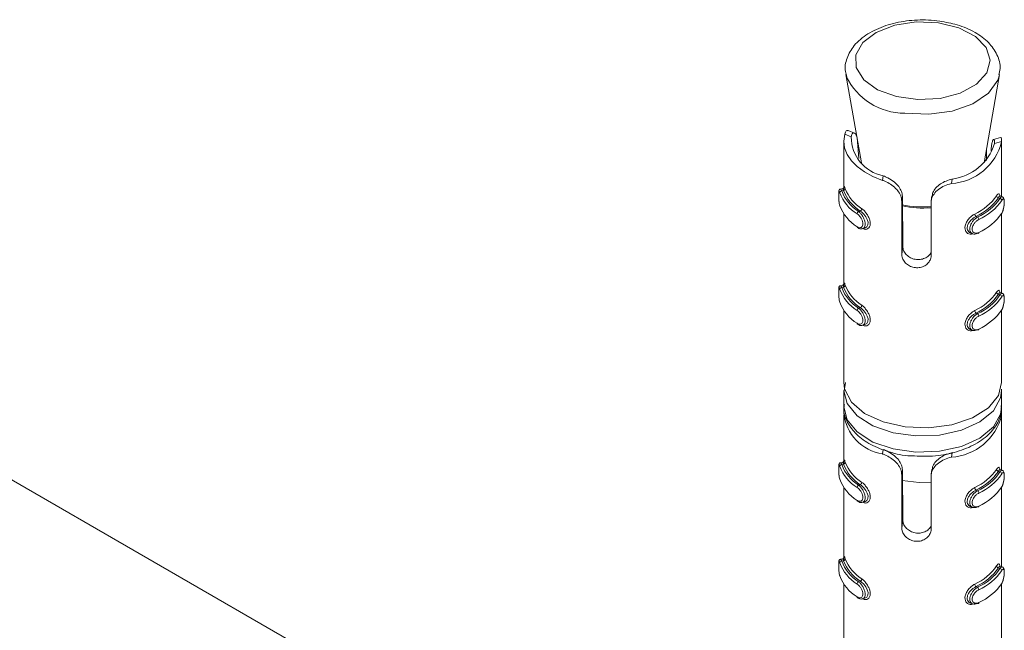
# Model space of a CAD drawing. Header units: millimetres. Extents: x -480 to 1549, y -2911 to -293.
# Tile 27 of 106: x 105 to 155, y -1997 to -1966. Entities that reach past the tile are written whole.
import ezdxf

# ---------------------------------------------------------------- set-up
doc = ezdxf.new("R2010")
doc.units = ezdxf.units.MM

msp = doc.modelspace()

# ---------------------------------------------------------------- linework, layer by layer
at = {"color": 7, "linetype": 'Continuous', "lineweight": 15}
for p, q in [((146.871, -1968.425), (147.659, -1972.908)), ((146.892, -1968.523), (146.871, -1968.425)), ((153.879, -1972.908), (154.668, -1968.425)), ((146.796, -2013.378), (70.159, -1969.137)), ((147.306, -1971.4), (146.984, -1971.272)), ((146.769, -1971.813), (146.769, -1974.177)), ((146.815, -1971.464), (147.146, -1971.596)), ((147.53, -1972.686), (147.47, -1971.84)), ((154.718, -1971.63), (154.368, -1971.726)), ((154.769, -1971.836), (154.406, -1971.936)), ((154.769, -1974.618), (154.769, -1971.817)), ((153.998, -1972.233), (153.998, -1972.787)), ((154.246, -1972.157), (154.233, -1972.312)), ((148.735, -1973.801), (148.767, -1973.57)), ((152.223, -1973.964), (152.256, -1973.733)), ((146.717, -1974.215), (146.598, -1974.247)), ((146.748, -1974.316), (146.664, -1974.339)), ((149.705, -1974.855), (149.74, -1974.604)), ((149.705, -1977.545), (149.705, -1974.855)), ((149.74, -1974.604), (149.759, -1977.155)), ((151.241, -1974.584), (151.206, -1974.832)), ((154.609, -1974.684), (154.686, -1974.714)), ((154.807, -1974.632), (154.697, -1974.589)), ((147.605, -1975.36), (147.521, -1975.383)), ((151.2, -1974.925), (151.2, -1977.615)), ((146.769, -1975.499), (146.769, -1979.076)), ((153.473, -1975.634), (153.55, -1975.665)), ((154.769, -1979.517), (154.769, -1975.486)), ((147.719, -1976.255), (147.838, -1976.222)), ((153.19, -1976.468), (153.3, -1976.511)), ((149.705, -1977.545), (149.759, -1977.155)), ((146.717, -1979.114), (146.598, -1979.147)), ((146.748, -1979.216), (146.664, -1979.239)), ((154.609, -1979.583), (154.686, -1979.614)), ((154.807, -1979.532), (154.697, -1979.488)), ((147.605, -1980.259), (147.521, -1980.282)), ((146.769, -1980.398), (146.769, -1984.061)), ((153.473, -1980.533), (153.55, -1980.564)), ((154.769, -1984.061), (154.769, -1980.386)), ((147.719, -1981.154), (147.838, -1981.122)), ((153.19, -1981.367), (153.3, -1981.41)), ((146.848, -1984.064), (146.784, -1984.483)), ((146.769, -1984.469), (146.769, -1985.286)), ((154.767, -1984.387), (154.769, -1984.469)), ((154.769, -1985.286), (154.769, -1984.469)), ((146.769, -1985.694), (146.769, -1988.058)), ((154.769, -1988.499), (154.769, -1985.698)), ((148.735, -1987.682), (148.767, -1987.451)), ((152.223, -1987.845), (152.256, -1987.614)), ((146.717, -1988.096), (146.598, -1988.128)), ((146.748, -1988.198), (146.664, -1988.221)), ((149.705, -1988.737), (149.74, -1988.485)), ((149.705, -1991.426), (149.705, -1988.737)), ((149.74, -1988.485), (149.759, -1991.036)), ((151.2, -1988.807), (151.2, -1991.496)), ((151.241, -1988.465), (151.206, -1988.713)), ((154.609, -1988.565), (154.686, -1988.596)), ((154.807, -1988.514), (154.697, -1988.47)), ((147.605, -1989.241), (147.521, -1989.264)), ((146.769, -1989.38), (146.769, -1992.957)), ((153.473, -1989.515), (153.55, -1989.546)), ((154.769, -1993.398), (154.769, -1989.368)), ((147.719, -1990.136), (147.838, -1990.104)), ((153.19, -1990.349), (153.3, -1990.392)), ((149.705, -1991.426), (149.759, -1991.036)), ((146.717, -1992.995), (146.598, -1993.028)), ((146.748, -1993.097), (146.664, -1993.12)), ((154.609, -1993.464), (154.686, -1993.495)), ((154.807, -1993.413), (154.697, -1993.369)), ((146.769, -1994.28), (146.769, -1997.942)), ((147.605, -1994.14), (147.521, -1994.163)), ((154.769, -1997.942), (154.769, -1994.267)), ((153.473, -1994.414), (153.55, -1994.445)), ((147.719, -1995.035), (147.838, -1995.003)), ((153.19, -1995.248), (153.3, -1995.292))]:
    msp.add_line(p, q, dxfattribs=at)
at = {"color": 7, "linetype": 'Continuous', "lineweight": 15, "flags": 128}
for points in [[(151.567, -1965.808), (150.443, -1965.763), (149.354, -1965.931), (148.419, -1966.294), (147.738, -1966.812), (147.386, -1967.43), (147.4, -1968.081), (147.78, -1968.693), (148.483, -1969.201), (149.434, -1969.55), (150.53, -1969.702), (151.652, -1969.64), (152.678, -1969.371), (153.498, -1968.924), (154.021, -1968.348), (154.193, -1967.705), (153.993, -1967.065), (153.444, -1966.497), (152.605, -1966.062), (151.567, -1965.808)], [(146.815, -1971.464), (146.769, -1971.806), (146.812, -1972.148), (146.941, -1972.483), (147.155, -1972.803), (147.449, -1973.101), (147.815, -1973.37), (148.247, -1973.605), (148.735, -1973.801)], [(154.7, -1974.595), (154.677, -1974.592), (154.633, -1974.644), (154.609, -1974.684), (154.609, -1974.684), (154.609, -1974.684)], [(147.838, -1976.222), (147.935, -1976.164), (147.992, -1976.059), (147.998, -1975.929), (147.962, -1975.791), (147.889, -1975.651), (147.785, -1975.515), (147.661, -1975.399), (147.605, -1975.36), (147.605, -1975.36), (147.605, -1975.36)], [(153.615, -1976.443), (153.613, -1976.458), (153.61, -1976.471), (153.604, -1976.481), (153.596, -1976.488), (153.586, -1976.492), (153.575, -1976.492), (153.562, -1976.488), (153.55, -1976.481)], [(154.7, -1979.495), (154.677, -1979.491), (154.633, -1979.543), (154.609, -1979.583), (154.609, -1979.583), (154.609, -1979.583)], [(147.838, -1981.121), (147.935, -1981.064), (147.992, -1980.958), (147.998, -1980.828), (147.962, -1980.691), (147.889, -1980.55), (147.785, -1980.414), (147.661, -1980.298), (147.605, -1980.259), (147.605, -1980.259), (147.605, -1980.259)], [(153.615, -1981.343), (153.613, -1981.358), (153.61, -1981.37), (153.604, -1981.38), (153.596, -1981.387), (153.586, -1981.391), (153.575, -1981.391), (153.562, -1981.387), (153.55, -1981.38)], [(146.769, -1984.061), (146.809, -1984.386), (147.155, -1985.051), (147.827, -1985.626), (148.765, -1986.06), (149.884, -1986.313), (151.083, -1986.363), (152.254, -1986.205), (153.29, -1985.854), (154.099, -1985.341), (154.607, -1984.712), (154.769, -1984.061)], [(154.7, -1988.477), (154.677, -1988.473), (154.633, -1988.525), (154.609, -1988.565), (154.609, -1988.565), (154.609, -1988.565)], [(147.838, -1990.103), (147.935, -1990.046), (147.992, -1989.94), (147.998, -1989.81), (147.962, -1989.673), (147.889, -1989.532), (147.785, -1989.396), (147.661, -1989.28), (147.605, -1989.241), (147.605, -1989.241), (147.605, -1989.241)], [(149.723, -1989.025), (150.583, -1989.128), (151.2, -1989.114)], [(153.615, -1990.324), (153.613, -1990.34), (153.61, -1990.352), (153.604, -1990.362), (153.596, -1990.369), (153.586, -1990.373), (153.575, -1990.373), (153.562, -1990.369), (153.55, -1990.362)], [(154.7, -1993.376), (154.677, -1993.373), (154.633, -1993.424), (154.609, -1993.464), (154.609, -1993.464), (154.609, -1993.464)], [(147.838, -1995.002), (147.935, -1994.945), (147.992, -1994.839), (147.998, -1994.71), (147.962, -1994.572), (147.889, -1994.432), (147.785, -1994.296), (147.661, -1994.18), (147.605, -1994.14), (147.605, -1994.14), (147.605, -1994.14)], [(153.615, -1995.224), (153.613, -1995.239), (153.61, -1995.252), (153.604, -1995.262), (153.596, -1995.269), (153.586, -1995.272), (153.575, -1995.272), (153.562, -1995.268), (153.55, -1995.261)]]:
    msp.add_lwpolyline(points, dxfattribs=at)
at = {"color": 8, "linetype": 'Continuous', "lineweight": 15, "flags": 128}
for points in [[(154.663, -1968.45), (154.58, -1968.724), (154.111, -1969.378), (153.315, -1969.916), (152.27, -1970.286), (151.078, -1970.451), (149.856, -1970.396)], [(146.6, -1974.253), (146.615, -1974.253), (146.651, -1974.309), (146.664, -1974.339), (146.664, -1974.339), (146.664, -1974.339)], [(146.6, -1979.153), (146.615, -1979.153), (146.651, -1979.209), (146.664, -1979.239), (146.664, -1979.239), (146.664, -1979.239)], [(154.769, -1984.469), (154.718, -1984.838), (154.354, -1985.494), (153.672, -1986.058), (152.732, -1986.482), (151.617, -1986.726), (150.427, -1986.77), (149.268, -1986.61), (148.242, -1986.259), (147.44, -1985.75), (146.935, -1985.126), (146.769, -1984.48)], [(146.769, -1985.286), (146.935, -1985.943), (147.44, -1986.566), (148.242, -1987.076), (149.268, -1987.426), (150.427, -1987.587), (151.617, -1987.543), (152.732, -1987.298), (153.672, -1986.875), (154.354, -1986.31), (154.718, -1985.655), (154.769, -1985.286)], [(146.6, -1988.135), (146.615, -1988.135), (146.651, -1988.191), (146.664, -1988.221), (146.664, -1988.221), (146.664, -1988.221)], [(146.6, -1993.034), (146.615, -1993.034), (146.651, -1993.09), (146.664, -1993.12), (146.664, -1993.12), (146.664, -1993.12)]]:
    msp.add_lwpolyline(points, dxfattribs=at)
at = {"color": 8, "linetype": 'Continuous', "lineweight": 15}
for centre, radius, start, end in [((149.856, -1967.114), 3.282, 205.4319, 269.9984), ((150.77, -1970.132), 5.075, 258.1976, 274.8631), ((150.77, -1970.067), 5.085, 258.2436, 274.8536)]:
    msp.add_arc(centre, radius, start, end, dxfattribs=at)
at = {"color": 7, "linetype": 'Continuous', "lineweight": 15}
for centre, radius, start, end in [((149.154, -1971.599), 2.009, 179.918, 258.8848), ((152.056, -1971.177), 2.792, 273.4428, 346.3429), ((151.968, -1971.204), 2.545, 276.4831, 343.3025), ((146.668, -1974.443), 0.104, 92.5743, 173.7289), ((148.624, -1973.603), 2.094, 200.591, 238.2116), ((146.742, -1974.212), 0.104, 273.1651, 353.7503), ((148.794, -1973.509), 2.199, 201.5269, 237.2755), ((148.842, -1973.436), 2.146, 201.5271, 237.2757), ((148.575, -1973.676), 2.147, 200.5909, 238.2117), ((152.22, -1972.962), 2.809, 294.9883, 324.7973), ((152.256, -1973.024), 2.88, 294.9885, 324.7969), ((152.427, -1973.167), 2.739, 294.202, 325.5834), ((152.463, -1973.228), 2.809, 294.2022, 325.5836), ((154.63, -1974.571), 0.115, 185.5763, 259.5994), ((154.667, -1974.827), 0.114, 5.628, 80.2227), ((148.575, -1974.33), 2.147, 200.5909, 238.2117), ((147.588, -1975.51), 0.144, 117.8108, 176.7885), ((147.54, -1975.233), 0.142, 297.115, 356.6765), ((153.57, -1975.503), 0.163, 182.1482, 233.4503), ((153.45, -1975.796), 0.165, 2.0451, 52.6785), ((152.463, -1973.881), 2.809, 294.2022, 325.5836), ((147.496, -1976.159), 0.0516, 175.3252, 235.6145), ((146.668, -1979.342), 0.104, 92.6033, 173.715), ((148.575, -1978.576), 2.147, 200.5909, 238.2117), ((148.624, -1978.502), 2.094, 200.591, 238.2116), ((146.742, -1979.111), 0.104, 273.1448, 353.7556), ((148.794, -1978.409), 2.199, 201.5269, 237.2755), ((148.842, -1978.335), 2.146, 201.5271, 237.2757), ((152.22, -1977.862), 2.809, 294.9883, 324.7973), ((152.256, -1977.923), 2.88, 294.9885, 324.7969), ((152.427, -1978.066), 2.739, 294.202, 325.5834), ((152.463, -1978.127), 2.809, 294.2022, 325.5836), ((154.63, -1979.47), 0.115, 185.5707, 259.6187), ((154.667, -1979.726), 0.114, 5.6417, 80.1953), ((148.575, -1979.229), 2.147, 200.5909, 238.2117), ((147.588, -1980.409), 0.144, 117.8342, 176.7758), ((147.54, -1980.132), 0.142, 297.0983, 356.6824), ((152.463, -1978.781), 2.809, 294.2022, 325.5836), ((153.57, -1980.402), 0.163, 182.1424, 233.4653), ((153.449, -1980.695), 0.165, 2.0569, 52.6577), ((147.496, -1981.058), 0.0516, 175.3485, 235.568), ((149.1, -1985.369), 2.342, 186.1742, 261.0325), ((152.056, -1985.058), 2.792, 273.4428, 346.3429), ((146.668, -1988.324), 0.104, 92.5828, 173.7203), ((148.575, -1987.558), 2.147, 200.5909, 238.2117), ((148.624, -1987.484), 2.094, 200.591, 238.2116), ((146.742, -1988.093), 0.104, 273.1448, 353.7556), ((148.794, -1987.391), 2.199, 201.5269, 237.2755), ((148.842, -1987.317), 2.146, 201.5271, 237.2757), ((152.22, -1986.844), 2.809, 294.9883, 324.7973), ((152.256, -1986.905), 2.88, 294.9885, 324.7969), ((152.427, -1987.048), 2.739, 294.202, 325.5834), ((152.463, -1987.109), 2.809, 294.2022, 325.5836), ((154.63, -1988.452), 0.115, 185.5707, 259.6187), ((154.667, -1988.708), 0.114, 5.6361, 80.2146), ((148.575, -1988.211), 2.147, 200.5909, 238.2117), ((147.588, -1989.391), 0.144, 117.8176, 176.7817), ((147.54, -1989.114), 0.142, 297.0983, 356.6824), ((152.463, -1987.762), 2.809, 294.2022, 325.5836), ((153.57, -1989.384), 0.163, 182.1424, 233.4653), ((153.45, -1989.677), 0.165, 2.0511, 52.6725), ((147.496, -1990.04), 0.0515, 175.314, 235.6257), ((146.668, -1993.223), 0.104, 92.5743, 173.7289), ((148.575, -1992.457), 2.147, 200.5909, 238.2117), ((148.624, -1992.384), 2.094, 200.591, 238.2116), ((146.742, -1992.992), 0.104, 273.1651, 353.7503), ((148.794, -1992.29), 2.199, 201.5269, 237.2755), ((148.842, -1992.217), 2.146, 201.5271, 237.2757), ((152.22, -1991.743), 2.809, 294.9883, 324.7973), ((152.256, -1991.804), 2.88, 294.9885, 324.7969), ((152.427, -1991.947), 2.739, 294.202, 325.5834), ((152.463, -1992.008), 2.809, 294.2022, 325.5836), ((154.63, -1993.351), 0.115, 185.5763, 259.5994), ((154.667, -1993.607), 0.114, 5.628, 80.2227), ((148.575, -1993.11), 2.147, 200.5909, 238.2117), ((147.588, -1994.29), 0.144, 117.8108, 176.7885), ((147.54, -1994.013), 0.142, 297.115, 356.6765), ((153.57, -1994.283), 0.163, 182.1482, 233.4503), ((152.463, -1992.662), 2.809, 294.2022, 325.5836), ((153.45, -1994.576), 0.165, 2.0451, 52.6785), ((147.496, -1994.939), 0.0516, 175.3252, 235.6145)]:
    msp.add_arc(centre, radius, start, end, dxfattribs=at)
for points, knots in [([(151.636, -1965.721), (151.443, -1965.7), (150.886, -1965.639), (149.936, -1965.685), (148.874, -1965.923), (147.954, -1966.345), (147.277, -1966.912), (146.904, -1967.575), (146.79, -1968.146), (146.9, -1968.45), (146.931, -1968.535)], [0, 0, 0, 0, 0.0790038, 0.2286259, 0.3791867, 0.5312464, 0.6857452, 0.8197469, 0.9493138, 1, 1, 1, 1]), ([(154.627, -1968.451), (154.655, -1968.346), (154.746, -1968.004), (154.571, -1967.411), (154.135, -1966.783), (153.44, -1966.267), (152.584, -1965.896), (151.933, -1965.776), (151.636, -1965.721)], [0, 0, 0, 0, 0.081732, 0.264716, 0.444896, 0.634144, 0.832973, 1, 1, 1, 1]), ([(146.815, -1971.464), (146.827, -1971.428), (146.86, -1971.323), (146.924, -1971.245), (146.967, -1971.277), (146.979, -1971.285)], [0, 0, 0, 0, 0.277265, 0.811246, 1, 1, 1, 1]), ([(147.47, -1971.84), (147.459, -1971.755), (147.438, -1971.583), (147.36, -1971.427), (147.271, -1971.376), (147.189, -1971.43), (147.16, -1971.541), (147.146, -1971.596)], [0, 0, 0, 0, 0.201311, 0.402868, 0.601711, 0.799288, 1, 1, 1, 1]), ([(154.406, -1971.936), (154.409, -1971.874), (154.414, -1971.75), (154.371, -1971.705), (154.315, -1971.782), (154.268, -1971.943), (154.253, -1972.092), (154.246, -1972.157)], [0, 0, 0, 0, 0.222581, 0.446185, 0.650788, 0.848167, 1, 1, 1, 1]), ([(154.721, -1971.639), (154.724, -1971.635), (154.742, -1971.615), (154.765, -1971.681), (154.768, -1971.787), (154.769, -1971.836)], [0, 0, 0, 0, 0.110813, 0.582849, 1, 1, 1, 1]), ([(149.705, -1974.855), (149.699, -1974.79), (149.686, -1974.633), (149.564, -1974.385), (149.349, -1974.142), (149.073, -1973.944), (148.859, -1973.845), (148.748, -1973.806), (148.735, -1973.801)], [0, 0, 0, 0, 0.147078, 0.351352, 0.555298, 0.760039, 0.971376, 1, 1, 1, 1]), ([(148.767, -1973.57), (148.847, -1973.603), (149.034, -1973.681), (149.322, -1973.867), (149.562, -1974.108), (149.712, -1974.361), (149.731, -1974.524), (149.74, -1974.604)], [0, 0, 0, 0, 0.173196, 0.40773, 0.615902, 0.813562, 1, 1, 1, 1]), ([(151.253, -1974.586), (151.26, -1974.531), (151.279, -1974.39), (151.428, -1974.179), (151.665, -1973.978), (151.956, -1973.823), (152.155, -1973.763), (152.256, -1973.733)], [0, 0, 0, 0, 0.14125, 0.357964, 0.57176, 0.784194, 1, 1, 1, 1]), ([(146.599, -1974.248), (146.597, -1974.248), (146.582, -1974.25), (146.56, -1974.266), (146.538, -1974.289), (146.526, -1974.313), (146.518, -1974.34), (146.512, -1974.384), (146.509, -1974.466), (146.51, -1974.604), (146.516, -1974.756), (146.529, -1974.913), (146.547, -1975.034), (146.564, -1975.084), (146.569, -1975.1)], [0, 0, 0, 0, 0.005814, 0.043093, 0.075141, 0.106563, 0.14265, 0.213762, 0.366799, 0.496309, 0.631103, 0.772683, 0.930126, 1, 1, 1, 1]), ([(146.565, -1974.432), (146.563, -1974.423), (146.551, -1974.388), (146.535, -1974.351), (146.521, -1974.347), (146.513, -1974.385), (146.51, -1974.46), (146.51, -1974.571), (146.514, -1974.708), (146.523, -1974.853), (146.54, -1974.989), (146.557, -1975.053), (146.565, -1975.085)], [0, 0, 0, 0, 0.037279, 0.149824, 0.256288, 0.356428, 0.453446, 0.553207, 0.660001, 0.772417, 0.885917, 1, 1, 1, 1]), ([(146.776, -1974.201), (146.776, -1974.186), (146.778, -1974.16), (146.78, -1974.154), (146.776, -1974.169), (146.76, -1974.192), (146.738, -1974.21), (146.721, -1974.212), (146.717, -1974.213)], [0, 0, 0, 0, 0.349331, 0.575784, 0.714474, 0.825457, 0.95317, 1, 1, 1, 1]), ([(146.748, -1974.316), (146.748, -1974.316), (146.739, -1974.285), (146.727, -1974.237), (146.718, -1974.204), (146.717, -1974.215), (146.717, -1974.215)], [0, 0, 0, 0, 0.000184, 0.470422, 0.993634, 1, 1, 1, 1]), ([(146.773, -1974.306), (146.773, -1974.293), (146.773, -1974.222), (146.777, -1974.145), (146.788, -1974.1), (146.811, -1974.126), (146.835, -1974.192), (146.846, -1974.223)], [0, 0, 0, 0, 0.058485, 0.297693, 0.543504, 0.784232, 1, 1, 1, 1]), ([(152.223, -1973.964), (152.108, -1973.997), (151.876, -1974.062), (151.56, -1974.25), (151.33, -1974.487), (151.215, -1974.722), (151.204, -1974.869), (151.2, -1974.925)], [0, 0, 0, 0, 0.227112, 0.454909, 0.667255, 0.87213, 1, 1, 1, 1]), ([(154.516, -1974.582), (154.527, -1974.566), (154.562, -1974.515), (154.611, -1974.471), (154.652, -1974.484), (154.673, -1974.528), (154.677, -1974.581), (154.678, -1974.592)], [0, 0, 0, 0, 0.1268048, 0.4078883, 0.6749981, 0.9270103, 1, 1, 1, 1]), ([(154.771, -1975.494), (154.781, -1975.48), (154.815, -1975.43), (154.857, -1975.298), (154.89, -1975.13), (154.907, -1974.967), (154.908, -1974.822), (154.894, -1974.733), (154.861, -1974.664), (154.822, -1974.643), (154.806, -1974.634)], [0, 0, 0, 0, 0.07009, 0.244467, 0.398441, 0.539873, 0.689517, 0.850076, 0.937969, 1, 1, 1, 1]), ([(154.78, -1975.469), (154.786, -1975.46), (154.808, -1975.423), (154.841, -1975.337), (154.874, -1975.209), (154.894, -1975.077), (154.905, -1974.952), (154.904, -1974.843), (154.892, -1974.765), (154.867, -1974.733), (154.829, -1974.746), (154.797, -1974.792), (154.78, -1974.816)], [0, 0, 0, 0, 0.037287, 0.149823, 0.256289, 0.356426, 0.453444, 0.553205, 0.659999, 0.772416, 0.885914, 1, 1, 1, 1]), ([(147.444, -1976.155), (147.455, -1976.161), (147.497, -1976.188), (147.57, -1976.21), (147.651, -1976.195), (147.71, -1976.143), (147.742, -1976.06), (147.741, -1975.95), (147.703, -1975.822), (147.633, -1975.693), (147.542, -1975.578), (147.477, -1975.527), (147.444, -1975.502)], [0, 0, 0, 0, 0.0372854, 0.1498224, 0.2562878, 0.3564253, 0.4534432, 0.5532042, 0.6599966, 0.7724129, 0.8859151, 1, 1, 1, 1]), ([(153.473, -1975.634), (153.473, -1975.634), (153.434, -1975.656), (153.335, -1975.707), (153.203, -1975.825), (153.09, -1975.97), (153.026, -1976.123), (153.018, -1976.263), (153.062, -1976.374), (153.125, -1976.443), (153.177, -1976.458), (153.192, -1976.462)], [0, 0, 0, 0, 0.000048, 0.131366, 0.277467, 0.424936, 0.566191, 0.696482, 0.821035, 0.949269, 1, 1, 1, 1]), ([(153.55, -1976.481), (153.55, -1976.481), (153.508, -1976.505), (153.418, -1976.534), (153.298, -1976.522), (153.206, -1976.454), (153.158, -1976.343), (153.157, -1976.207), (153.197, -1976.063), (153.274, -1975.92), (153.381, -1975.788), (153.478, -1975.706), (153.536, -1975.672), (153.55, -1975.665), (153.55, -1975.665)], [0, 0, 0, 0, 0.0000422, 0.1122197, 0.2244872, 0.3370934, 0.4455859, 0.5475345, 0.6461755, 0.7467863, 0.8524239, 0.9632488, 0.9999578, 1, 1, 1, 1]), ([(153.615, -1975.79), (153.602, -1975.797), (153.553, -1975.823), (153.468, -1975.887), (153.374, -1975.991), (153.306, -1976.104), (153.27, -1976.219), (153.271, -1976.328), (153.315, -1976.418), (153.395, -1976.473), (153.501, -1976.487), (153.577, -1976.458), (153.615, -1976.443)], [0, 0, 0, 0, 0.037282, 0.14983, 0.256292, 0.35643, 0.453447, 0.553207, 0.660001, 0.772413, 0.885911, 1, 1, 1, 1]), ([(147.47, -1976.197), (147.488, -1976.211), (147.542, -1976.251), (147.635, -1976.274), (147.696, -1976.255), (147.716, -1976.249)], [0, 0, 0, 0, 0.257238, 0.758579, 1, 1, 1, 1]), ([(149.759, -1977.155), (149.768, -1977.22), (149.784, -1977.351), (149.907, -1977.544), (150.09, -1977.703), (150.323, -1977.805), (150.577, -1977.834), (150.824, -1977.785), (151.031, -1977.667), (151.163, -1977.537), (151.192, -1977.45), (151.2, -1977.428)], [0, 0, 0, 0, 0.118325, 0.236704, 0.356137, 0.477398, 0.598175, 0.717727, 0.837807, 0.959124, 1, 1, 1, 1]), ([(151.2, -1977.615), (151.196, -1977.659), (151.188, -1977.77), (151.101, -1977.944), (150.935, -1978.108), (150.712, -1978.215), (150.46, -1978.247), (150.21, -1978.2), (149.988, -1978.082), (149.817, -1977.908), (149.72, -1977.718), (149.709, -1977.597), (149.705, -1977.545)], [0, 0, 0, 0, 0.067536, 0.172848, 0.279379, 0.387326, 0.494684, 0.600407, 0.705955, 0.813029, 0.921036, 1, 1, 1, 1]), ([(146.599, -1979.147), (146.597, -1979.148), (146.582, -1979.149), (146.56, -1979.165), (146.538, -1979.188), (146.526, -1979.212), (146.518, -1979.239), (146.512, -1979.283), (146.509, -1979.365), (146.51, -1979.503), (146.516, -1979.655), (146.529, -1979.812), (146.547, -1979.933), (146.564, -1979.984), (146.569, -1979.999)], [0, 0, 0, 0, 0.0058224, 0.0430849, 0.0751319, 0.1065788, 0.1426655, 0.2137521, 0.3668126, 0.4963214, 0.6310896, 0.7726856, 0.9301274, 1, 1, 1, 1]), ([(146.565, -1979.331), (146.563, -1979.322), (146.551, -1979.287), (146.535, -1979.25), (146.521, -1979.246), (146.513, -1979.284), (146.51, -1979.359), (146.51, -1979.47), (146.514, -1979.607), (146.523, -1979.752), (146.54, -1979.888), (146.557, -1979.952), (146.565, -1979.984)], [0, 0, 0, 0, 0.0372792, 0.1498242, 0.2562755, 0.3564151, 0.4534543, 0.5532151, 0.6599882, 0.772421, 0.885921, 1, 1, 1, 1]), ([(146.776, -1979.1), (146.776, -1979.085), (146.778, -1979.059), (146.78, -1979.053), (146.776, -1979.068), (146.76, -1979.091), (146.738, -1979.109), (146.721, -1979.112), (146.717, -1979.112)], [0, 0, 0, 0, 0.349337, 0.575794, 0.714486, 0.825471, 0.953183, 1, 1, 1, 1]), ([(146.748, -1979.216), (146.748, -1979.216), (146.739, -1979.184), (146.727, -1979.137), (146.718, -1979.103), (146.717, -1979.114), (146.717, -1979.114)], [0, 0, 0, 0, 0.000184, 0.470428, 0.993634, 1, 1, 1, 1]), ([(146.773, -1979.206), (146.773, -1979.192), (146.773, -1979.121), (146.777, -1979.044), (146.788, -1979), (146.811, -1979.026), (146.835, -1979.092), (146.846, -1979.123)], [0, 0, 0, 0, 0.058452, 0.297696, 0.543511, 0.784228, 1, 1, 1, 1]), ([(154.516, -1979.481), (154.527, -1979.465), (154.562, -1979.414), (154.611, -1979.37), (154.652, -1979.382), (154.674, -1979.432), (154.679, -1979.493), (154.68, -1979.512)], [0, 0, 0, 0, 0.121529, 0.390918, 0.646915, 0.888411, 1, 1, 1, 1]), ([(154.771, -1980.393), (154.781, -1980.379), (154.815, -1980.329), (154.857, -1980.198), (154.89, -1980.03), (154.907, -1979.866), (154.908, -1979.721), (154.894, -1979.633), (154.861, -1979.563), (154.822, -1979.542), (154.806, -1979.533)], [0, 0, 0, 0, 0.070091, 0.244482, 0.398458, 0.539892, 0.689539, 0.850074, 0.937968, 1, 1, 1, 1]), ([(154.78, -1980.368), (154.786, -1980.359), (154.808, -1980.322), (154.841, -1980.237), (154.874, -1980.109), (154.894, -1979.977), (154.905, -1979.851), (154.904, -1979.743), (154.892, -1979.665), (154.867, -1979.632), (154.829, -1979.646), (154.797, -1979.692), (154.78, -1979.715)], [0, 0, 0, 0, 0.037285, 0.149827, 0.25628, 0.356416, 0.453455, 0.553215, 0.659987, 0.772422, 0.885918, 1, 1, 1, 1]), ([(147.444, -1981.054), (147.455, -1981.061), (147.497, -1981.087), (147.57, -1981.109), (147.651, -1981.095), (147.71, -1981.043), (147.742, -1980.959), (147.741, -1980.849), (147.703, -1980.721), (147.633, -1980.593), (147.542, -1980.477), (147.477, -1980.426), (147.444, -1980.401)], [0, 0, 0, 0, 0.037284, 0.1498264, 0.2562784, 0.3564154, 0.4534544, 0.5532148, 0.6599853, 0.772418, 0.8859195, 1, 1, 1, 1]), ([(153.473, -1980.533), (153.473, -1980.533), (153.434, -1980.555), (153.335, -1980.606), (153.203, -1980.724), (153.09, -1980.869), (153.026, -1981.022), (153.018, -1981.162), (153.062, -1981.273), (153.125, -1981.342), (153.177, -1981.357), (153.192, -1981.361)], [0, 0, 0, 0, 0.000048, 0.131369, 0.277469, 0.42492, 0.566174, 0.696489, 0.821042, 0.949255, 1, 1, 1, 1]), ([(153.55, -1981.38), (153.55, -1981.38), (153.508, -1981.405), (153.418, -1981.433), (153.298, -1981.421), (153.206, -1981.353), (153.158, -1981.242), (153.157, -1981.106), (153.197, -1980.962), (153.274, -1980.819), (153.381, -1980.687), (153.478, -1980.606), (153.536, -1980.572), (153.55, -1980.564), (153.55, -1980.564)], [0, 0, 0, 0, 0.000042, 0.112219, 0.224487, 0.337107, 0.445581, 0.547548, 0.646171, 0.746797, 0.852423, 0.963248, 0.999958, 1, 1, 1, 1]), ([(153.615, -1980.689), (153.602, -1980.696), (153.553, -1980.722), (153.468, -1980.786), (153.374, -1980.89), (153.306, -1981.003), (153.27, -1981.118), (153.271, -1981.227), (153.315, -1981.318), (153.395, -1981.372), (153.501, -1981.386), (153.577, -1981.357), (153.615, -1981.343)], [0, 0, 0, 0, 0.0372822, 0.1498295, 0.2562792, 0.3564172, 0.4534559, 0.5532159, 0.659988, 0.7724165, 0.8859146, 1, 1, 1, 1]), ([(147.47, -1981.097), (147.488, -1981.11), (147.542, -1981.15), (147.635, -1981.173), (147.696, -1981.154), (147.716, -1981.148)], [0, 0, 0, 0, 0.257237, 0.758579, 1, 1, 1, 1]), ([(146.804, -1985.165), (146.79, -1985.236), (146.73, -1985.546), (146.933, -1986.099), (147.395, -1986.719), (148.119, -1987.235), (149.057, -1987.594), (149.803, -1987.776), (150.204, -1987.778), (150.23, -1987.778)], [0, 0, 0, 0, 0.052729, 0.231139, 0.408198, 0.594824, 0.789943, 0.986327, 1, 1, 1, 1]), ([(150.23, -1987.778), (150.58, -1987.793), (151.306, -1987.825), (152.384, -1987.632), (153.364, -1987.266), (154.127, -1986.742), (154.595, -1986.111), (154.803, -1985.58), (154.75, -1985.292), (154.739, -1985.233)], [0, 0, 0, 0, 0.155607, 0.323312, 0.492268, 0.663638, 0.816722, 0.96232, 1, 1, 1, 1]), ([(154.734, -1985.518), (154.745, -1985.532), (154.766, -1985.559), (154.768, -1985.665), (154.769, -1985.717)], [0, 0, 0, 0, 0.502529, 1, 1, 1, 1]), ([(149.705, -1988.737), (149.699, -1988.671), (149.686, -1988.514), (149.564, -1988.266), (149.349, -1988.023), (149.073, -1987.825), (148.859, -1987.726), (148.748, -1987.687), (148.735, -1987.682)], [0, 0, 0, 0, 0.147078, 0.351352, 0.555298, 0.760039, 0.971376, 1, 1, 1, 1]), ([(148.767, -1987.451), (148.847, -1987.484), (149.034, -1987.563), (149.322, -1987.748), (149.562, -1987.989), (149.712, -1988.242), (149.731, -1988.406), (149.74, -1988.485)], [0, 0, 0, 0, 0.173199, 0.407728, 0.615901, 0.813579, 1, 1, 1, 1]), ([(152.223, -1987.845), (152.108, -1987.878), (151.876, -1987.943), (151.56, -1988.131), (151.33, -1988.368), (151.215, -1988.603), (151.204, -1988.75), (151.2, -1988.807)], [0, 0, 0, 0, 0.227112, 0.454909, 0.667255, 0.87213, 1, 1, 1, 1]), ([(151.253, -1988.467), (151.26, -1988.412), (151.279, -1988.271), (151.429, -1988.06), (151.665, -1987.859), (151.956, -1987.704), (152.155, -1987.644), (152.256, -1987.614)], [0, 0, 0, 0, 0.141269, 0.357964, 0.571759, 0.784192, 1, 1, 1, 1]), ([(146.599, -1988.129), (146.597, -1988.13), (146.582, -1988.131), (146.56, -1988.147), (146.538, -1988.17), (146.526, -1988.194), (146.518, -1988.221), (146.512, -1988.265), (146.509, -1988.347), (146.51, -1988.485), (146.516, -1988.637), (146.529, -1988.794), (146.547, -1988.915), (146.564, -1988.966), (146.569, -1988.981)], [0, 0, 0, 0, 0.005814, 0.043092, 0.075139, 0.106586, 0.142672, 0.213758, 0.366791, 0.496326, 0.631093, 0.772688, 0.930128, 1, 1, 1, 1]), ([(146.565, -1988.313), (146.563, -1988.304), (146.551, -1988.269), (146.535, -1988.232), (146.521, -1988.228), (146.513, -1988.266), (146.51, -1988.341), (146.51, -1988.452), (146.514, -1988.589), (146.523, -1988.734), (146.54, -1988.87), (146.557, -1988.934), (146.565, -1988.966)], [0, 0, 0, 0, 0.0372806, 0.1498202, 0.2562848, 0.356425, 0.4534431, 0.5532045, 0.6599995, 0.772416, 0.8859166, 1, 1, 1, 1]), ([(146.776, -1988.082), (146.776, -1988.067), (146.778, -1988.041), (146.78, -1988.035), (146.776, -1988.05), (146.76, -1988.073), (146.738, -1988.091), (146.721, -1988.093), (146.717, -1988.094)], [0, 0, 0, 0, 0.3493274, 0.5758335, 0.7144935, 0.8254752, 0.9531838, 1, 1, 1, 1]), ([(146.748, -1988.198), (146.748, -1988.198), (146.739, -1988.166), (146.727, -1988.119), (146.718, -1988.085), (146.717, -1988.096), (146.717, -1988.096)], [0, 0, 0, 0, 0.000184, 0.470422, 0.993634, 1, 1, 1, 1]), ([(146.773, -1988.188), (146.773, -1988.174), (146.773, -1988.103), (146.777, -1988.026), (146.788, -1987.982), (146.811, -1988.008), (146.835, -1988.073), (146.846, -1988.105)], [0, 0, 0, 0, 0.058485, 0.297695, 0.543507, 0.784236, 1, 1, 1, 1]), ([(154.516, -1988.463), (154.527, -1988.447), (154.562, -1988.396), (154.611, -1988.352), (154.652, -1988.364), (154.674, -1988.414), (154.679, -1988.475), (154.68, -1988.494)], [0, 0, 0, 0, 0.121528, 0.390902, 0.646919, 0.888412, 1, 1, 1, 1]), ([(154.771, -1989.375), (154.781, -1989.361), (154.815, -1989.311), (154.857, -1989.18), (154.89, -1989.012), (154.907, -1988.848), (154.908, -1988.703), (154.894, -1988.615), (154.861, -1988.545), (154.822, -1988.524), (154.806, -1988.515)], [0, 0, 0, 0, 0.0700922, 0.2444688, 0.398443, 0.5398747, 0.6895191, 0.8500521, 0.9379685, 1, 1, 1, 1]), ([(154.78, -1989.35), (154.786, -1989.341), (154.808, -1989.304), (154.841, -1989.219), (154.874, -1989.091), (154.894, -1988.959), (154.905, -1988.833), (154.904, -1988.724), (154.892, -1988.647), (154.867, -1988.614), (154.829, -1988.627), (154.797, -1988.674), (154.78, -1988.697)], [0, 0, 0, 0, 0.037285, 0.149826, 0.256279, 0.356433, 0.453449, 0.553209, 0.660002, 0.772419, 0.885915, 1, 1, 1, 1]), ([(147.444, -1990.036), (147.455, -1990.043), (147.497, -1990.069), (147.57, -1990.091), (147.651, -1990.077), (147.71, -1990.025), (147.742, -1989.941), (147.741, -1989.831), (147.703, -1989.703), (147.633, -1989.575), (147.542, -1989.459), (147.477, -1989.408), (147.444, -1989.383)], [0, 0, 0, 0, 0.037284, 0.149826, 0.256277, 0.356432, 0.453449, 0.553209, 0.66, 0.772415, 0.885916, 1, 1, 1, 1]), ([(153.473, -1989.515), (153.473, -1989.515), (153.434, -1989.537), (153.335, -1989.588), (153.203, -1989.706), (153.09, -1989.851), (153.026, -1990.004), (153.018, -1990.144), (153.062, -1990.255), (153.125, -1990.324), (153.177, -1990.339), (153.192, -1990.343)], [0, 0, 0, 0, 0.000048, 0.131366, 0.277466, 0.424935, 0.56619, 0.696505, 0.821036, 0.949269, 1, 1, 1, 1]), ([(153.55, -1990.362), (153.55, -1990.362), (153.508, -1990.386), (153.418, -1990.415), (153.298, -1990.403), (153.206, -1990.335), (153.158, -1990.224), (153.157, -1990.088), (153.197, -1989.944), (153.274, -1989.801), (153.381, -1989.669), (153.478, -1989.588), (153.536, -1989.554), (153.55, -1989.546), (153.55, -1989.546)], [0, 0, 0, 0, 0.000042, 0.112216, 0.224492, 0.337098, 0.44559, 0.547539, 0.646162, 0.746787, 0.852424, 0.963249, 0.999958, 1, 1, 1, 1]), ([(153.615, -1989.671), (153.602, -1989.678), (153.553, -1989.704), (153.468, -1989.768), (153.374, -1989.872), (153.306, -1989.985), (153.27, -1990.1), (153.271, -1990.209), (153.315, -1990.3), (153.395, -1990.354), (153.501, -1990.368), (153.577, -1990.339), (153.615, -1990.324)], [0, 0, 0, 0, 0.037284, 0.149826, 0.256289, 0.356427, 0.453445, 0.553205, 0.659999, 0.772411, 0.88591, 1, 1, 1, 1]), ([(147.47, -1990.078), (147.488, -1990.092), (147.542, -1990.132), (147.635, -1990.155), (147.696, -1990.136), (147.716, -1990.13)], [0, 0, 0, 0, 0.257238, 0.758579, 1, 1, 1, 1]), ([(149.759, -1991.036), (149.768, -1991.101), (149.784, -1991.232), (149.907, -1991.425), (150.09, -1991.584), (150.323, -1991.686), (150.577, -1991.715), (150.824, -1991.666), (151.031, -1991.548), (151.163, -1991.418), (151.192, -1991.331), (151.2, -1991.309)], [0, 0, 0, 0, 0.118325, 0.236717, 0.35614, 0.477401, 0.598179, 0.717735, 0.837807, 0.959124, 1, 1, 1, 1]), ([(151.2, -1991.496), (151.196, -1991.54), (151.188, -1991.651), (151.101, -1991.825), (150.935, -1991.989), (150.712, -1992.096), (150.46, -1992.128), (150.21, -1992.081), (149.988, -1991.963), (149.817, -1991.789), (149.72, -1991.599), (149.709, -1991.478), (149.705, -1991.426)], [0, 0, 0, 0, 0.067549, 0.172848, 0.27938, 0.387326, 0.494684, 0.600408, 0.705955, 0.813029, 0.921036, 1, 1, 1, 1]), ([(146.599, -1993.029), (146.597, -1993.029), (146.582, -1993.03), (146.56, -1993.046), (146.538, -1993.069), (146.526, -1993.093), (146.518, -1993.12), (146.512, -1993.164), (146.509, -1993.246), (146.51, -1993.384), (146.516, -1993.536), (146.529, -1993.693), (146.547, -1993.814), (146.564, -1993.865), (146.569, -1993.88)], [0, 0, 0, 0, 0.005814, 0.043093, 0.075141, 0.106563, 0.14265, 0.213762, 0.366799, 0.496309, 0.631103, 0.772683, 0.930126, 1, 1, 1, 1]), ([(146.565, -1993.212), (146.563, -1993.203), (146.551, -1993.168), (146.535, -1993.131), (146.521, -1993.127), (146.513, -1993.165), (146.51, -1993.241), (146.51, -1993.351), (146.514, -1993.489), (146.523, -1993.634), (146.54, -1993.769), (146.557, -1993.833), (146.565, -1993.865)], [0, 0, 0, 0, 0.037279, 0.149824, 0.256274, 0.356432, 0.453449, 0.553209, 0.660003, 0.772418, 0.885918, 1, 1, 1, 1]), ([(146.776, -1992.982), (146.776, -1992.966), (146.778, -1992.94), (146.78, -1992.934), (146.776, -1992.95), (146.76, -1992.972), (146.738, -1992.99), (146.721, -1992.993), (146.717, -1992.993)], [0, 0, 0, 0, 0.349331, 0.575784, 0.714474, 0.825457, 0.95317, 1, 1, 1, 1]), ([(146.748, -1993.097), (146.748, -1993.097), (146.739, -1993.066), (146.727, -1993.018), (146.718, -1992.984), (146.717, -1992.995), (146.717, -1992.996)], [0, 0, 0, 0, 0.000184, 0.470422, 0.993634, 1, 1, 1, 1]), ([(146.773, -1993.087), (146.773, -1993.073), (146.773, -1993.003), (146.777, -1992.926), (146.788, -1992.881), (146.811, -1992.907), (146.835, -1992.973), (146.846, -1993.004)], [0, 0, 0, 0, 0.058484, 0.29769, 0.543524, 0.784234, 1, 1, 1, 1]), ([(154.516, -1993.362), (154.527, -1993.346), (154.562, -1993.295), (154.611, -1993.251), (154.652, -1993.263), (154.674, -1993.313), (154.679, -1993.374), (154.68, -1993.393)], [0, 0, 0, 0, 0.1215252, 0.3909058, 0.6468945, 0.8884141, 1, 1, 1, 1]), ([(154.771, -1994.274), (154.781, -1994.26), (154.815, -1994.21), (154.857, -1994.079), (154.89, -1993.911), (154.907, -1993.747), (154.908, -1993.603), (154.894, -1993.514), (154.861, -1993.444), (154.822, -1993.423), (154.806, -1993.415)], [0, 0, 0, 0, 0.07009, 0.244467, 0.398441, 0.539873, 0.689517, 0.850076, 0.937969, 1, 1, 1, 1]), ([(154.78, -1994.249), (154.786, -1994.24), (154.808, -1994.203), (154.841, -1994.118), (154.874, -1993.99), (154.894, -1993.858), (154.905, -1993.732), (154.904, -1993.624), (154.892, -1993.546), (154.867, -1993.513), (154.829, -1993.527), (154.797, -1993.573), (154.78, -1993.596)], [0, 0, 0, 0, 0.037287, 0.149823, 0.256289, 0.356426, 0.453444, 0.553205, 0.659999, 0.772416, 0.885914, 1, 1, 1, 1]), ([(147.444, -1994.935), (147.455, -1994.942), (147.497, -1994.969), (147.57, -1994.99), (147.651, -1994.976), (147.71, -1994.924), (147.742, -1994.841), (147.741, -1994.73), (147.703, -1994.602), (147.633, -1994.474), (147.542, -1994.359), (147.477, -1994.308), (147.444, -1994.282)], [0, 0, 0, 0, 0.0372854, 0.1498224, 0.2562878, 0.3564253, 0.4534432, 0.5532042, 0.6599966, 0.7724129, 0.8859151, 1, 1, 1, 1]), ([(153.473, -1994.414), (153.473, -1994.414), (153.434, -1994.437), (153.335, -1994.487), (153.203, -1994.605), (153.09, -1994.75), (153.026, -1994.903), (153.018, -1995.044), (153.062, -1995.154), (153.125, -1995.223), (153.177, -1995.238), (153.192, -1995.242)], [0, 0, 0, 0, 0.000048, 0.131366, 0.277466, 0.424935, 0.566168, 0.696482, 0.821036, 0.949269, 1, 1, 1, 1]), ([(153.55, -1995.261), (153.55, -1995.261), (153.508, -1995.286), (153.418, -1995.315), (153.298, -1995.302), (153.206, -1995.234), (153.158, -1995.123), (153.157, -1994.988), (153.197, -1994.844), (153.274, -1994.7), (153.381, -1994.569), (153.478, -1994.487), (153.536, -1994.453), (153.55, -1994.445), (153.55, -1994.445)], [0, 0, 0, 0, 0.0000422, 0.1122197, 0.2244872, 0.3370934, 0.4455859, 0.5475345, 0.6461755, 0.7467863, 0.8524239, 0.9632488, 0.9999578, 1, 1, 1, 1]), ([(153.615, -1994.57), (153.602, -1994.577), (153.553, -1994.603), (153.468, -1994.668), (153.374, -1994.771), (153.306, -1994.884), (153.27, -1995), (153.271, -1995.109), (153.315, -1995.199), (153.395, -1995.253), (153.501, -1995.267), (153.577, -1995.238), (153.615, -1995.224)], [0, 0, 0, 0, 0.037282, 0.149829, 0.256278, 0.356434, 0.45345, 0.55321, 0.660003, 0.772414, 0.885911, 1, 1, 1, 1]), ([(147.47, -1994.978), (147.488, -1994.991), (147.542, -1995.031), (147.635, -1995.055), (147.696, -1995.036), (147.716, -1995.029)], [0, 0, 0, 0, 0.257226, 0.758544, 1, 1, 1, 1])]:
    msp.add_open_spline(points, degree=3, knots=knots, dxfattribs=at)
at = {"color": 8, "linetype": 'Continuous', "lineweight": 15}
for points, knots in [([(154.686, -1974.714), (154.686, -1974.714), (154.708, -1974.683), (154.753, -1974.64), (154.793, -1974.617), (154.806, -1974.633), (154.807, -1974.634)], [0, 0, 0, 0, 0.000156, 0.490551, 0.981332, 1, 1, 1, 1]), ([(147.521, -1975.383), (147.521, -1975.383), (147.557, -1975.41), (147.631, -1975.481), (147.733, -1975.624), (147.811, -1975.786), (147.853, -1975.946), (147.854, -1976.083), (147.819, -1976.185), (147.769, -1976.243), (147.728, -1976.248), (147.716, -1976.249)], [0, 0, 0, 0, 0.000048, 0.142335, 0.284738, 0.427568, 0.565183, 0.694497, 0.819592, 0.947226, 1, 1, 1, 1]), ([(147.682, -1975.241), (147.703, -1975.256), (147.768, -1975.306), (147.878, -1975.422), (147.993, -1975.587), (148.074, -1975.762), (148.116, -1975.934), (148.108, -1976.094), (148.046, -1976.221), (147.939, -1976.288), (147.829, -1976.296), (147.762, -1976.26), (147.741, -1976.249)], [0, 0, 0, 0, 0.0524859, 0.1688238, 0.2793777, 0.3836824, 0.4863143, 0.5942004, 0.7101127, 0.8292282, 0.9458743, 1, 1, 1, 1]), ([(153.298, -1976.522), (153.258, -1976.53), (153.166, -1976.546), (153.046, -1976.499), (152.954, -1976.405), (152.907, -1976.271), (152.915, -1976.104), (152.985, -1975.919), (153.108, -1975.743), (153.257, -1975.597), (153.359, -1975.537), (153.407, -1975.509)], [0, 0, 0, 0, 0.0917775, 0.2056799, 0.3131218, 0.4188526, 0.5299968, 0.6494095, 0.772119, 0.8922901, 1, 1, 1, 1]), ([(154.686, -1979.614), (154.686, -1979.614), (154.708, -1979.582), (154.753, -1979.539), (154.793, -1979.516), (154.806, -1979.532), (154.807, -1979.533)], [0, 0, 0, 0, 0.000156, 0.490521, 0.981271, 1, 1, 1, 1]), ([(147.521, -1980.282), (147.521, -1980.282), (147.557, -1980.309), (147.631, -1980.38), (147.733, -1980.523), (147.811, -1980.685), (147.853, -1980.845), (147.854, -1980.983), (147.819, -1981.084), (147.769, -1981.142), (147.728, -1981.147), (147.716, -1981.148)], [0, 0, 0, 0, 0.000048, 0.142333, 0.284732, 0.427577, 0.565168, 0.694503, 0.819596, 0.947227, 1, 1, 1, 1]), ([(147.682, -1980.14), (147.703, -1980.156), (147.768, -1980.205), (147.878, -1980.321), (147.993, -1980.487), (148.074, -1980.661), (148.116, -1980.833), (148.108, -1980.993), (148.046, -1981.121), (147.939, -1981.187), (147.829, -1981.195), (147.762, -1981.16), (147.741, -1981.148)], [0, 0, 0, 0, 0.052486, 0.168825, 0.27938, 0.383673, 0.486321, 0.594192, 0.710105, 0.829234, 0.945874, 1, 1, 1, 1]), ([(153.298, -1981.421), (153.258, -1981.429), (153.166, -1981.446), (153.046, -1981.398), (152.954, -1981.305), (152.907, -1981.17), (152.915, -1981.003), (152.985, -1980.819), (153.108, -1980.642), (153.257, -1980.497), (153.359, -1980.436), (153.407, -1980.408)], [0, 0, 0, 0, 0.091783, 0.205675, 0.313116, 0.418863, 0.52999, 0.649418, 0.772127, 0.89229, 1, 1, 1, 1]), ([(154.686, -1988.596), (154.686, -1988.596), (154.708, -1988.564), (154.753, -1988.521), (154.793, -1988.498), (154.806, -1988.514), (154.807, -1988.515)], [0, 0, 0, 0, 0.000156, 0.490551, 0.981332, 1, 1, 1, 1]), ([(147.521, -1989.264), (147.521, -1989.264), (147.557, -1989.291), (147.631, -1989.362), (147.733, -1989.505), (147.811, -1989.667), (147.853, -1989.827), (147.854, -1989.964), (147.819, -1990.066), (147.769, -1990.124), (147.728, -1990.129), (147.716, -1990.13)], [0, 0, 0, 0, 0.000048, 0.142335, 0.284736, 0.427566, 0.565181, 0.694517, 0.819612, 0.947226, 1, 1, 1, 1]), ([(147.682, -1989.122), (147.703, -1989.138), (147.768, -1989.187), (147.878, -1989.303), (147.993, -1989.469), (148.074, -1989.643), (148.116, -1989.815), (148.108, -1989.975), (148.046, -1990.102), (147.939, -1990.169), (147.829, -1990.177), (147.762, -1990.142), (147.741, -1990.13)], [0, 0, 0, 0, 0.052486, 0.168819, 0.279384, 0.383676, 0.486324, 0.594194, 0.710107, 0.829235, 0.945874, 1, 1, 1, 1]), ([(153.298, -1990.403), (153.258, -1990.411), (153.166, -1990.428), (153.046, -1990.38), (152.954, -1990.286), (152.907, -1990.152), (152.915, -1989.985), (152.985, -1989.8), (153.108, -1989.624), (153.257, -1989.479), (153.359, -1989.418), (153.407, -1989.39)], [0, 0, 0, 0, 0.0917774, 0.2056694, 0.3131252, 0.4188558, 0.5299999, 0.6494125, 0.7721218, 0.8922928, 1, 1, 1, 1]), ([(154.686, -1993.495), (154.686, -1993.495), (154.708, -1993.463), (154.753, -1993.421), (154.793, -1993.397), (154.806, -1993.413), (154.807, -1993.414)], [0, 0, 0, 0, 0.000156, 0.490551, 0.981332, 1, 1, 1, 1]), ([(147.521, -1994.163), (147.521, -1994.163), (147.557, -1994.19), (147.631, -1994.262), (147.733, -1994.404), (147.811, -1994.566), (147.853, -1994.726), (147.854, -1994.864), (147.819, -1994.965), (147.769, -1995.023), (147.728, -1995.028), (147.716, -1995.03)], [0, 0, 0, 0, 0.000048, 0.142335, 0.284738, 0.427568, 0.565183, 0.694497, 0.819592, 0.947226, 1, 1, 1, 1]), ([(147.682, -1994.022), (147.703, -1994.037), (147.768, -1994.086), (147.878, -1994.202), (147.993, -1994.368), (148.074, -1994.542), (148.116, -1994.714), (148.108, -1994.875), (148.046, -1995.002), (147.939, -1995.068), (147.829, -1995.077), (147.762, -1995.041), (147.741, -1995.029)], [0, 0, 0, 0, 0.0524859, 0.1688238, 0.2793777, 0.3836824, 0.4863143, 0.5942004, 0.7101127, 0.8292282, 0.9458743, 1, 1, 1, 1]), ([(153.298, -1995.303), (153.258, -1995.31), (153.166, -1995.327), (153.046, -1995.279), (152.954, -1995.186), (152.907, -1995.051), (152.915, -1994.885), (152.985, -1994.7), (153.108, -1994.524), (153.257, -1994.378), (153.359, -1994.318), (153.407, -1994.289)], [0, 0, 0, 0, 0.091777, 0.205679, 0.313121, 0.418867, 0.529994, 0.649406, 0.772128, 0.892291, 1, 1, 1, 1])]:
    msp.add_open_spline(points, degree=3, knots=knots, dxfattribs=at)

doc.saveas('drawing.dxf')
